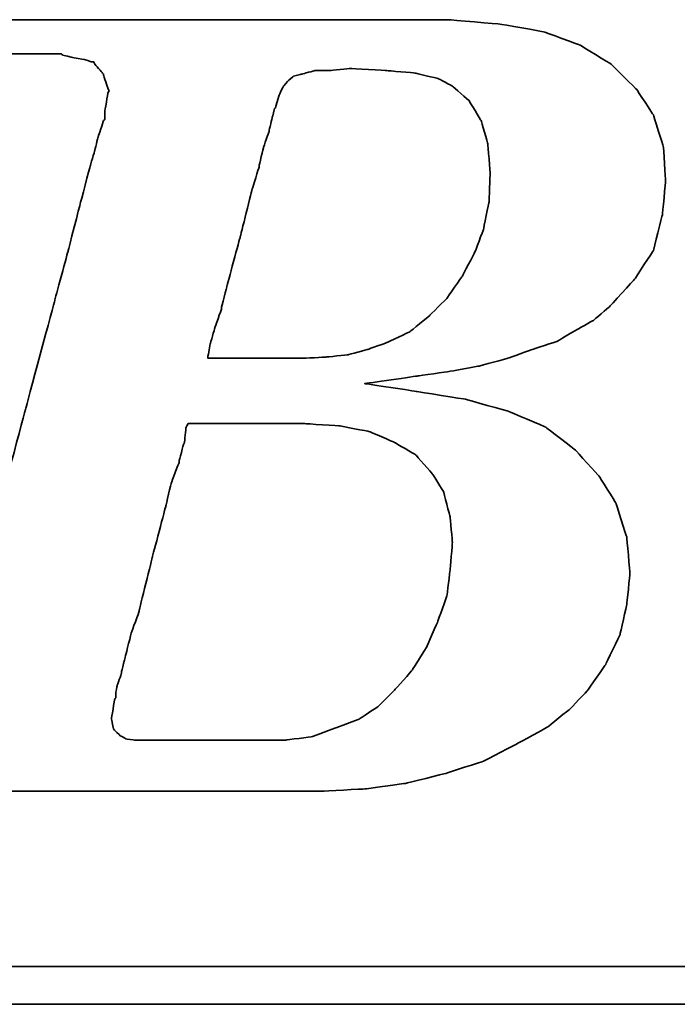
# Model space of a CAD drawing. Header units: millimetres. Extents: x 289 to 527, y -436 to -355.
# Tile 30 of 50: x 460.66 to 461.95, y -412.22 to -410.28. Entities that reach past the tile are written whole.
import ezdxf

# ---------------------------------------------------------------- set-up
doc = ezdxf.new("R2010")
doc.units = ezdxf.units.MM
doc.header["$LTSCALE"] = 0.1
doc.layers.add('DIM', color=4, linetype='CONTINUOUS')
doc.layers.add('layer 1', color=7, linetype='CONTINUOUS')

# ---------------------------------------------------------------- blocks, each defined once
blk = doc.blocks.new('TBI MOTION logo(完整正式版)')
at = {"layer": 'layer 1', "color": 22, "lineweight": 35}
for points, knots in [([(-64.65375, -6.86375), (-64.65375, -6.86375), (-64.84375, -7.29625), (-64.84375, -7.29625), (-64.84375, -7.29625), (-64.84375, -7.29625), (-64.86875, -7.34375), (-64.86875, -7.34375), (-64.86875, -7.34375), (-64.86875, -7.34375), (-64.86875, -7.36875), (-64.86875, -7.36875), (-64.86875, -7.36875), (-64.86875, -7.36875), (-65.15375, -7.65375), (-65.15375, -7.65375), (-65.15375, -7.65375), (-65.15375, -7.65375), (-65.17875, -7.65375), (-65.17875, -7.65375), (-65.17875, -7.65375), (-65.17875, -7.65375), (-65.20375, -7.67875), (-65.20375, -7.67875), (-65.20375, -7.67875), (-65.20375, -7.67875), (-65.58875, -7.87125), (-65.58875, -7.87125), (-65.58875, -7.87125), (-65.58875, -7.87125), (-65.63375, -7.87125), (-65.63375, -7.87125), (-65.63375, -7.87125), (-65.63375, -7.87125), (-65.65875, -7.89375), (-65.65875, -7.89375), (-65.65875, -7.89375), (-65.65875, -7.89375), (-66.09375, -7.94375), (-66.09375, -7.94375), (-66.09375, -7.94375), (-66.09375, -7.94375), (-66.11375, -7.94375), (-66.11375, -7.94375), (-66.11375, -7.94375), (-66.11375, -7.94375), (-66.16375, -7.94375), (-66.16375, -7.94375), (-66.16375, -7.94375), (-66.16375, -7.94375), (-66.30875, -7.94375), (-66.30875, -7.94375), (-66.30875, -7.94375), (-66.30875, -7.94375), (-66.69375, -7.94375), (-66.69375, -7.94375), (-66.69375, -7.94375), (-66.69375, -7.94375), (-67.07375, -7.94375), (-67.07375, -7.94375), (-67.07375, -7.94375), (-67.07375, -7.94375), (-67.12375, -7.94375), (-67.12375, -7.94375), (-67.12375, -7.94375), (-67.12375, -7.94375), (-67.12375, -7.96625), (-67.12375, -7.96625), (-67.12375, -7.96625), (-67.12375, -7.96625), (-67.14875, -7.99125), (-67.14875, -7.99125), (-67.14875, -7.99125), (-67.14875, -7.99125), (-67.24375, -8.34875), (-67.24375, -8.34875), (-67.24375, -8.34875), (-67.24375, -8.34875), (-67.31375, -8.68625), (-67.31375, -8.68625), (-67.31375, -8.68625), (-67.31375, -8.68625), (-67.26875, -8.68625), (-67.26875, -8.68625), (-67.26875, -8.68625), (-67.26875, -8.68625), (-67.07375, -8.68625), (-67.07375, -8.68625), (-67.07375, -8.68625), (-67.07375, -8.68625), (-66.54875, -8.68625), (-66.54875, -8.68625), (-66.54875, -8.68625), (-66.54875, -8.68625), (-65.82625, -8.68625), (-65.82625, -8.68625), (-65.82625, -8.68625), (-65.82625, -8.68625), (-65.01375, -8.68625), (-65.01375, -8.68625), (-65.01375, -8.68625), (-65.01375, -8.68625), (-64.05375, -8.68625), (-64.05375, -8.68625), (-64.05375, -8.68625), (-64.05375, -8.68625), (-62.08375, -8.68625), (-62.08375, -8.68625), (-62.08375, -8.68625), (-62.08375, -8.68625), (-60.06875, -8.68625), (-60.06875, -8.68625), (-60.06875, -8.68625), (-60.06875, -8.68625), (-59.10875, -8.68625), (-59.10875, -8.68625), (-59.10875, -8.68625), (-59.10875, -8.68625), (-58.29375, -8.68625), (-58.29375, -8.68625), (-58.29375, -8.68625), (-58.29375, -8.68625), (-57.57375, -8.68625), (-57.57375, -8.68625), (-57.57375, -8.68625), (-57.57375, -8.68625), (-57.04875, -8.68625), (-57.04875, -8.68625), (-57.04875, -8.68625), (-57.04875, -8.68625), (-56.85375, -8.68625), (-56.85375, -8.68625), (-56.85375, -8.68625), (-56.85375, -8.68625), (-56.70875, -8.68625), (-56.70875, -8.68625), (-56.70875, -8.68625), (-56.70875, -8.68625), (-56.61375, -8.68625), (-56.61375, -8.68625), (-56.61375, -8.68625), (-56.61375, -8.68625), (-56.56875, -8.68625), (-56.56875, -8.68625), (-56.56875, -8.68625), (-56.56875, -8.68625), (-55.65375, -8.63875), (-55.65375, -8.63875), (-55.65375, -8.63875), (-55.65375, -8.63875), (-54.76875, -8.51875), (-54.76875, -8.51875), (-54.76875, -8.51875), (-54.76875, -8.51875), (-53.90375, -8.30375), (-53.90375, -8.30375), (-53.90375, -8.30375), (-53.90375, -8.30375), (-53.08875, -8.03875), (-53.08875, -8.03875), (-53.08875, -8.03875), (-53.08875, -8.03875), (-52.34375, -7.65375), (-52.34375, -7.65375), (-52.34375, -7.65375), (-52.34375, -7.65375), (-51.69875, -7.29625), (-51.69875, -7.29625), (-51.69875, -7.29625), (-51.69875, -7.29625), (-51.21875, -6.91125), (-51.21875, -6.91125), (-51.21875, -6.91125), (-51.21875, -6.91125), (-50.83375, -6.50375), (-50.83375, -6.50375), (-50.83375, -6.50375), (-50.83375, -6.50375), (-50.44875, -5.94875), (-50.44875, -5.94875), (-50.44875, -5.94875), (-50.44875, -5.94875), (-50.13875, -5.30375), (-50.13875, -5.30375), (-50.13875, -5.30375), (-50.13875, -5.30375), (-49.99375, -4.65375), (-49.99375, -4.65375), (-49.99375, -4.65375), (-49.99375, -4.65375), (-49.92375, -3.98375), (-49.92375, -3.98375), (-49.92375, -3.98375), (-49.92375, -3.98375), (-49.99375, -3.19374), (-49.99375, -3.19374), (-49.99375, -3.19374), (-49.99375, -3.19374), (-50.23374, -2.44874), (-50.23374, -2.44874), (-50.23374, -2.44874), (-50.23374, -2.44874), (-50.59375, -1.87374), (-50.59375, -1.87374), (-50.59375, -1.87374), (-50.59375, -1.87374), (-51.09875, -1.31874), (-51.09875, -1.31874), (-51.09875, -1.31874), (-51.09875, -1.31874), (-51.74375, -0.81875), (-51.74375, -0.81875), (-51.74375, -0.81875), (-51.74375, -0.81875), (-52.53875, -0.48125), (-52.53875, -0.48125), (-52.53875, -0.48125), (-52.53875, -0.48125), (-53.47375, -0.21875), (-53.47375, -0.21875), (-53.47375, -0.21875), (-53.47375, -0.21875), (-54.52875, -0.04874), (-54.52875, -0.04874), (-54.52875, -0.04874), (-54.52875, -0.04874), (-55.65375, 0.12125), (-55.65375, 0.12125), (-55.65375, 0.12125), (-55.65375, 0.12125), (-54.50375, 0.28624), (-54.50375, 0.28624), (-54.50375, 0.28624), (-54.50375, 0.28624), (-53.83375, 0.38124), (-53.83375, 0.38124), (-53.83375, 0.38124), (-53.83375, 0.38124), (-53.18375, 0.50125), (-53.18375, 0.50125), (-53.18375, 0.50125), (-53.18375, 0.50125), (-52.55875, 0.66874), (-52.55875, 0.66874), (-52.55875, 0.66874), (-52.55875, 0.66874), (-52.03375, 0.86124), (-52.03375, 0.86124), (-52.03375, 0.86124), (-52.03375, 0.86124), (-51.50374, 1.03124), (-51.50374, 1.03124), (-51.50374, 1.03124), (-51.50374, 1.03124), (-51.09875, 1.27125), (-51.09875, 1.27125), (-51.09875, 1.27125), (-51.09875, 1.27125), (-50.71375, 1.48624), (-50.71375, 1.48624), (-50.71375, 1.48624), (-50.71375, 1.48624), (-50.37625, 1.77625), (-50.37625, 1.77625), (-50.37625, 1.77625), (-50.37625, 1.77625), (-49.82375, 2.37625), (-49.82375, 2.37625), (-49.82375, 2.37625), (-49.82375, 2.37625), (-49.41875, 2.99625), (-49.41875, 2.99625), (-49.41875, 2.99625), (-49.41875, 2.99625), (-49.22375, 3.76625), (-49.22375, 3.76625), (-49.22375, 3.76625), (-49.22375, 3.76625), (-49.15375, 4.50874), (-49.15375, 4.50874), (-49.15375, 4.50874), (-49.15375, 4.50874), (-49.20375, 5.25125), (-49.20375, 5.25125), (-49.20375, 5.25125), (-49.20375, 5.25125), (-49.41875, 5.92625), (-49.41875, 5.92625), (-49.41875, 5.92625), (-49.41875, 5.92625), (-49.77875, 6.47625), (-49.77875, 6.47625), (-49.77875, 6.47625), (-49.77875, 6.47625), (-50.33125, 7.02624), (-50.33125, 7.02624), (-50.33125, 7.02624), (-50.33125, 7.02624), (-51.00125, 7.43625), (-51.00125, 7.43625), (-51.00125, 7.43625), (-51.00125, 7.43625), (-51.79375, 7.72625), (-51.79375, 7.72625), (-51.79375, 7.72625), (-51.79375, 7.72625), (-52.72875, 7.89124), (-52.72875, 7.89124), (-52.72875, 7.89124), (-52.72875, 7.89124), (-53.83375, 7.98625), (-53.83375, 7.98625), (-53.83375, 7.98625), (-53.83375, 7.98625), (-53.92875, 7.98625), (-53.92875, 7.98625), (-53.92875, 7.98625), (-53.92875, 7.98625), (-54.26375, 7.98625), (-54.26375, 7.98625), (-54.26375, 7.98625), (-54.26375, 7.98625), (-54.74375, 7.98625), (-54.74375, 7.98625), (-54.74375, 7.98625), (-54.74375, 7.98625), (-55.36875, 7.98625), (-55.36875, 7.98625), (-55.36875, 7.98625), (-55.36875, 7.98625), (-56.13375, 7.98625), (-56.13375, 7.98625), (-56.13375, 7.98625), (-56.13375, 7.98625), (-56.94875, 7.98625), (-56.94875, 7.98625), (-56.94875, 7.98625), (-56.94875, 7.98625), (-58.77625, 7.98625), (-58.77625, 7.98625), (-58.77625, 7.98625), (-58.77625, 7.98625), (-60.59875, 7.98625), (-60.59875, 7.98625), (-60.59875, 7.98625), (-60.59875, 7.98625), (-61.41375, 7.98625), (-61.41375, 7.98625), (-61.41375, 7.98625), (-61.41375, 7.98625), (-62.17875, 7.98625), (-62.17875, 7.98625), (-62.17875, 7.98625), (-62.17875, 7.98625), (-62.80375, 7.98625), (-62.80375, 7.98625), (-62.80375, 7.98625), (-62.80375, 7.98625), (-63.30625, 7.98625), (-63.30625, 7.98625), (-63.30625, 7.98625), (-63.30625, 7.98625), (-63.57375, 7.98625), (-63.57375, 7.98625), (-63.57375, 7.98625), (-63.57375, 7.98625), (-63.57375, 7.96375), (-63.57375, 7.96375), (-63.57375, 7.96375), (-63.57375, 7.96375), (-63.59875, 7.94125), (-63.59875, 7.94125), (-63.59875, 7.94125), (-63.59875, 7.94125), (-63.69375, 7.55625), (-63.69375, 7.55625), (-63.69375, 7.55625), (-63.69375, 7.55625), (-63.76375, 7.24624), (-63.76375, 7.24624), (-63.76375, 7.24624), (-63.76375, 7.24624), (-63.23875, 7.24624), (-63.23875, 7.24624), (-63.23875, 7.24624), (-63.23875, 7.24624), (-62.75875, 7.24624), (-62.75875, 7.24624), (-62.75875, 7.24624), (-62.75875, 7.24624), (-62.61125, 7.24624), (-62.61125, 7.24624), (-62.61125, 7.24624), (-62.61125, 7.24624), (-62.56625, 7.24624), (-62.56625, 7.24624), (-62.56625, 7.24624), (-62.56625, 7.24624), (-62.22875, 7.24624), (-62.22875, 7.24624), (-62.22875, 7.24624), (-62.22875, 7.24624), (-62.20375, 7.24624), (-62.20375, 7.24624), (-62.20375, 7.24624), (-62.20375, 7.24624), (-62.17875, 7.21875), (-62.17875, 7.21875), (-62.17875, 7.21875), (-62.17875, 7.21875), (-61.96375, 7.17125), (-61.96375, 7.17125), (-61.96375, 7.17125), (-61.96375, 7.17125), (-61.72375, 7.12624), (-61.72375, 7.12624), (-61.72375, 7.12624), (-61.72375, 7.12624), (-61.70375, 7.12624), (-61.70375, 7.12624), (-61.70375, 7.12624), (-61.70375, 7.12624), (-61.55875, 7.07624), (-61.55875, 7.07624), (-61.55875, 7.07624), (-61.55875, 7.07624), (-61.50875, 7.07624), (-61.50875, 7.07624), (-61.50875, 7.07624), (-61.50875, 7.07624), (-61.48375, 7.02624), (-61.48375, 7.02624), (-61.48375, 7.02624), (-61.48375, 7.02624), (-61.31875, 6.83375), (-61.31875, 6.83375), (-61.31875, 6.83375), (-61.31875, 6.83375), (-61.29375, 6.81125), (-61.29375, 6.81125), (-61.29375, 6.81125), (-61.29375, 6.81125), (-61.29375, 6.78625), (-61.29375, 6.78625), (-61.29375, 6.78625), (-61.29375, 6.78625), (-61.19875, 6.50124), (-61.19875, 6.50124), (-61.19875, 6.50124), (-61.19875, 6.50124), (-61.17375, 6.45124), (-61.17375, 6.45124), (-61.17375, 6.45124), (-61.17375, 6.45124), (-61.19875, 6.40625), (-61.19875, 6.40625), (-61.19875, 6.40625), (-61.19875, 6.40625), (-61.26875, 5.99624), (-61.26875, 5.99624), (-61.26875, 5.99624), (-61.26875, 5.99624), (-61.26875, 5.85125), (-61.26875, 5.85125), (-61.26875, 5.85125), (-61.26875, 5.85125), (-61.26875, 5.82625), (-61.26875, 5.82625), (-61.26875, 5.82625), (-61.26875, 5.82625), (-61.29375, 5.80625), (-61.29375, 5.80625), (-61.29375, 5.80625), (-61.29375, 5.80625), (-61.34125, 5.66125), (-61.34125, 5.66125), (-61.34125, 5.66125), (-61.34125, 5.66125), (-61.41375, 5.44625), (-61.41375, 5.44625), (-61.41375, 5.44625), (-61.41375, 5.44625), (-61.48375, 5.15625), (-61.48375, 5.15625), (-61.48375, 5.15625), (-61.48375, 5.15625), (-61.58375, 4.82124), (-61.58375, 4.82124), (-61.58375, 4.82124), (-61.58375, 4.82124), (-61.79875, 4.00375), (-61.79875, 4.00375), (-61.79875, 4.00375), (-61.79875, 4.00375), (-62.05875, 2.99625), (-62.05875, 2.99625), (-62.05875, 2.99625), (-62.05875, 2.99625), (-62.34875, 1.91625), (-62.34875, 1.91625), (-62.34875, 1.91625), (-62.34875, 1.91625), (-62.97375, -0.41124), (-62.97375, -0.41124), (-62.97375, -0.41124), (-62.97375, -0.41124), (-63.59875, -2.75875), (-63.59875, -2.75875), (-63.59875, -2.75875), (-63.59875, -2.75875), (-63.88375, -3.86374), (-63.88375, -3.86374), (-63.88375, -3.86374), (-63.88375, -3.86374), (-64.14875, -4.82374), (-64.14875, -4.82374), (-64.14875, -4.82374), (-64.14875, -4.82374), (-64.36375, -5.64125), (-64.36375, -5.64125), (-64.36375, -5.64125), (-64.36375, -5.64125), (-64.43625, -5.97625), (-64.43625, -5.97625), (-64.43625, -5.97625), (-64.43625, -5.97625), (-64.50875, -6.28625), (-64.50875, -6.28625), (-64.50875, -6.28625), (-64.50875, -6.28625), (-64.50875, -6.30875), (-64.50875, -6.30875), (-64.50875, -6.30875), (-64.50875, -6.30875), (-64.57875, -6.50375), (-64.57875, -6.50375), (-64.57875, -6.50375), (-64.57875, -6.50375), (-64.62875, -6.69625), (-64.62875, -6.69625), (-64.62875, -6.69625), (-64.62875, -6.69625), (-64.62875, -6.76875), (-64.62875, -6.76875), (-64.62875, -6.76875), (-64.62875, -6.76875), (-64.62875, -6.81375), (-64.62875, -6.81375), (-64.62875, -6.81375), (-64.62875, -6.81375), (-64.62875, -6.83875), (-64.62875, -6.83875), (-64.62875, -6.83875), (-64.62875, -6.83875), (-64.65375, -6.86375), (-64.65375, -6.86375)], [0, 0, 0, 0, 0.00719424, 0.00719424, 0.00719424, 0.00719425, 0.01438849, 0.01438849, 0.01438849, 0.0143885, 0.02158273, 0.02158273, 0.02158273, 0.02158274, 0.02877698, 0.02877698, 0.02877698, 0.02877699, 0.03597122, 0.03597122, 0.03597122, 0.03597123, 0.04316547, 0.04316547, 0.04316547, 0.04316548, 0.05035971, 0.05035971, 0.05035971, 0.05035972, 0.05755396, 0.05755396, 0.05755396, 0.05755397, 0.0647482, 0.0647482, 0.0647482, 0.06474821, 0.07194245, 0.07194245, 0.07194245, 0.07194246, 0.07913669, 0.07913669, 0.07913669, 0.0791367, 0.08633094, 0.08633094, 0.08633094, 0.08633095, 0.09352518, 0.09352518, 0.09352518, 0.09352519, 0.10071942, 0.10071942, 0.10071942, 0.10071943, 0.10791367, 0.10791367, 0.10791367, 0.10791368, 0.11510791, 0.11510791, 0.11510791, 0.11510792, 0.12230216, 0.12230216, 0.12230216, 0.12230217, 0.1294964, 0.1294964, 0.1294964, 0.12949641, 0.13669065, 0.13669065, 0.13669065, 0.13669066, 0.14388489, 0.14388489, 0.14388489, 0.1438849, 0.15107914, 0.15107914, 0.15107914, 0.15107915, 0.15827338, 0.15827338, 0.15827338, 0.15827339, 0.16546763, 0.16546763, 0.16546763, 0.16546764, 0.17266187, 0.17266187, 0.17266187, 0.17266188, 0.17985612, 0.17985612, 0.17985612, 0.17985613, 0.18705036, 0.18705036, 0.18705036, 0.18705037, 0.1942446, 0.1942446, 0.1942446, 0.19424461, 0.20143885, 0.20143885, 0.20143885, 0.20143886, 0.20863309, 0.20863309, 0.20863309, 0.2086331, 0.21582734, 0.21582734, 0.21582734, 0.21582735, 0.22302158, 0.22302158, 0.22302158, 0.22302159, 0.23021583, 0.23021583, 0.23021583, 0.23021584, 0.23741007, 0.23741007, 0.23741007, 0.23741008, 0.24460432, 0.24460432, 0.24460432, 0.24460433, 0.25179856, 0.25179856, 0.25179856, 0.25179857, 0.25899281, 0.25899281, 0.25899281, 0.25899282, 0.26618705, 0.26618705, 0.26618705, 0.26618706, 0.27338129, 0.27338129, 0.27338129, 0.2733813, 0.28057554, 0.28057554, 0.28057554, 0.28057555, 0.28776978, 0.28776978, 0.28776978, 0.28776979, 0.29496403, 0.29496403, 0.29496403, 0.29496404, 0.30215827, 0.30215827, 0.30215827, 0.30215828, 0.30935252, 0.30935252, 0.30935252, 0.30935253, 0.31654676, 0.31654676, 0.31654676, 0.31654677, 0.32374101, 0.32374101, 0.32374101, 0.32374102, 0.33093525, 0.33093525, 0.33093525, 0.33093526, 0.3381295, 0.3381295, 0.3381295, 0.33812951, 0.34532374, 0.34532374, 0.34532374, 0.34532375, 0.35251799, 0.35251799, 0.35251799, 0.352518, 0.35971223, 0.35971223, 0.35971223, 0.35971224, 0.36690647, 0.36690647, 0.36690647, 0.36690648, 0.37410072, 0.37410072, 0.37410072, 0.37410073, 0.38129496, 0.38129496, 0.38129496, 0.38129497, 0.38848921, 0.38848921, 0.38848921, 0.38848922, 0.39568345, 0.39568345, 0.39568345, 0.39568346, 0.4028777, 0.4028777, 0.4028777, 0.40287771, 0.41007194, 0.41007194, 0.41007194, 0.41007195, 0.41726619, 0.41726619, 0.41726619, 0.4172662, 0.42446043, 0.42446043, 0.42446043, 0.42446044, 0.43165468, 0.43165468, 0.43165468, 0.43165469, 0.43884892, 0.43884892, 0.43884892, 0.43884893, 0.44604317, 0.44604317, 0.44604317, 0.44604318, 0.45323741, 0.45323741, 0.45323741, 0.45323742, 0.46043165, 0.46043165, 0.46043165, 0.46043166, 0.4676259, 0.4676259, 0.4676259, 0.46762591, 0.47482014, 0.47482014, 0.47482014, 0.47482015, 0.48201439, 0.48201439, 0.48201439, 0.4820144, 0.48920863, 0.48920863, 0.48920863, 0.48920864, 0.49640288, 0.49640288, 0.49640288, 0.49640289, 0.50359712, 0.50359712, 0.50359712, 0.50359713, 0.51079137, 0.51079137, 0.51079137, 0.51079138, 0.51798561, 0.51798561, 0.51798561, 0.51798562, 0.52517986, 0.52517986, 0.52517986, 0.52517987, 0.5323741, 0.5323741, 0.5323741, 0.53237411, 0.53956835, 0.53956835, 0.53956835, 0.53956836, 0.54676259, 0.54676259, 0.54676259, 0.5467626, 0.55395683, 0.55395683, 0.55395683, 0.55395684, 0.56115108, 0.56115108, 0.56115108, 0.56115109, 0.56834532, 0.56834532, 0.56834532, 0.56834533, 0.57553957, 0.57553957, 0.57553957, 0.57553958, 0.58273381, 0.58273381, 0.58273381, 0.58273382, 0.58992806, 0.58992806, 0.58992806, 0.58992807, 0.5971223, 0.5971223, 0.5971223, 0.59712231, 0.60431655, 0.60431655, 0.60431655, 0.60431656, 0.61151079, 0.61151079, 0.61151079, 0.6115108, 0.61870504, 0.61870504, 0.61870504, 0.61870505, 0.62589928, 0.62589928, 0.62589928, 0.62589929, 0.63309353, 0.63309353, 0.63309353, 0.63309354, 0.64028777, 0.64028777, 0.64028777, 0.64028778, 0.64748201, 0.64748201, 0.64748201, 0.64748202, 0.65467626, 0.65467626, 0.65467626, 0.65467627, 0.6618705, 0.6618705, 0.6618705, 0.66187051, 0.66906475, 0.66906475, 0.66906475, 0.66906476, 0.67625899, 0.67625899, 0.67625899, 0.676259, 0.68345324, 0.68345324, 0.68345324, 0.68345325, 0.69064748, 0.69064748, 0.69064748, 0.69064749, 0.69784173, 0.69784173, 0.69784173, 0.69784174, 0.70503597, 0.70503597, 0.70503597, 0.70503598, 0.71223022, 0.71223022, 0.71223022, 0.71223023, 0.71942446, 0.71942446, 0.71942446, 0.71942447, 0.72661871, 0.72661871, 0.72661871, 0.72661872, 0.73381295, 0.73381295, 0.73381295, 0.73381296, 0.74100719, 0.74100719, 0.74100719, 0.7410072, 0.74820144, 0.74820144, 0.74820144, 0.74820145, 0.75539568, 0.75539568, 0.75539568, 0.75539569, 0.76258993, 0.76258993, 0.76258993, 0.76258994, 0.76978417, 0.76978417, 0.76978417, 0.76978418, 0.77697842, 0.77697842, 0.77697842, 0.77697843, 0.78417266, 0.78417266, 0.78417266, 0.78417267, 0.79136691, 0.79136691, 0.79136691, 0.79136692, 0.79856115, 0.79856115, 0.79856115, 0.79856116, 0.8057554, 0.8057554, 0.8057554, 0.80575541, 0.81294964, 0.81294964, 0.81294964, 0.81294965, 0.82014388, 0.82014388, 0.82014388, 0.82014389, 0.82733813, 0.82733813, 0.82733813, 0.82733814, 0.83453237, 0.83453237, 0.83453237, 0.83453238, 0.84172662, 0.84172662, 0.84172662, 0.84172663, 0.84892086, 0.84892086, 0.84892086, 0.84892087, 0.85611511, 0.85611511, 0.85611511, 0.85611512, 0.86330935, 0.86330935, 0.86330935, 0.86330936, 0.8705036, 0.8705036, 0.8705036, 0.87050361, 0.87769784, 0.87769784, 0.87769784, 0.87769785, 0.88489209, 0.88489209, 0.88489209, 0.8848921, 0.89208633, 0.89208633, 0.89208633, 0.89208634, 0.89928058, 0.89928058, 0.89928058, 0.89928059, 0.90647482, 0.90647482, 0.90647482, 0.90647483, 0.91366906, 0.91366906, 0.91366906, 0.91366907, 0.92086331, 0.92086331, 0.92086331, 0.92086332, 0.92805755, 0.92805755, 0.92805755, 0.92805756, 0.9352518, 0.9352518, 0.9352518, 0.93525181, 0.94244604, 0.94244604, 0.94244604, 0.94244605, 0.94964029, 0.94964029, 0.94964029, 0.9496403, 0.95683453, 0.95683453, 0.95683453, 0.95683454, 0.96402878, 0.96402878, 0.96402878, 0.96402879, 0.97122302, 0.97122302, 0.97122302, 0.97122303, 0.97841727, 0.97841727, 0.97841727, 0.97841728, 0.98561151, 0.98561151, 0.98561151, 0.98561152, 0.99280576, 0.99280576, 0.99280576, 0.99280577, 1, 1, 1, 1]), ([(-57.50375, 6.35625), (-57.50375, 6.35625), (-57.57375, 6.11625), (-57.57375, 6.11625), (-57.57375, 6.11625), (-57.57375, 6.11625), (-57.57375, 6.09125), (-57.57375, 6.09125), (-57.57375, 6.09125), (-57.57375, 6.09125), (-57.59875, 6.06625), (-57.59875, 6.06625), (-57.59875, 6.06625), (-57.59875, 6.06625), (-57.64875, 5.87625), (-57.64875, 5.87625), (-57.64875, 5.87625), (-57.64875, 5.87625), (-57.71875, 5.58875), (-57.71875, 5.58875), (-57.71875, 5.58875), (-57.71875, 5.58875), (-57.71875, 5.56625), (-57.71875, 5.56625), (-57.71875, 5.56625), (-57.71875, 5.56625), (-57.83875, 5.23125), (-57.83875, 5.23125), (-57.83875, 5.23125), (-57.83875, 5.23125), (-57.93625, 4.82124), (-57.93625, 4.82124), (-57.93625, 4.82124), (-57.93625, 4.82124), (-57.93625, 4.79624), (-57.93625, 4.79624), (-57.93625, 4.79624), (-57.93625, 4.79624), (-58.07875, 4.34125), (-58.07875, 4.34125), (-58.07875, 4.34125), (-58.07875, 4.34125), (-58.34375, 3.28625), (-58.34375, 3.28625), (-58.34375, 3.28625), (-58.34375, 3.28625), (-58.62875, 2.23124), (-58.62875, 2.23124), (-58.62875, 2.23124), (-58.62875, 2.23124), (-58.74875, 1.75125), (-58.74875, 1.75125), (-58.74875, 1.75125), (-58.74875, 1.75125), (-58.74875, 1.72625), (-58.74875, 1.72625), (-58.74875, 1.72625), (-58.74875, 1.72625), (-58.89375, 1.31625), (-58.89375, 1.31625), (-58.89375, 1.31625), (-58.89375, 1.31625), (-58.98875, 0.98124), (-58.98875, 0.98124), (-58.98875, 0.98124), (-58.98875, 0.98124), (-59.03875, 0.71625), (-59.03875, 0.71625), (-59.03875, 0.71625), (-59.03875, 0.71625), (-59.03875, 0.66874), (-59.03875, 0.66874), (-59.03875, 0.66874), (-59.03875, 0.66874), (-58.91875, 0.66874), (-58.91875, 0.66874), (-58.91875, 0.66874), (-58.91875, 0.66874), (-58.53375, 0.66874), (-58.53375, 0.66874), (-58.53375, 0.66874), (-58.53375, 0.66874), (-58.10375, 0.66874), (-58.10375, 0.66874), (-58.10375, 0.66874), (-58.10375, 0.66874), (-57.66875, 0.66874), (-57.66875, 0.66874), (-57.66875, 0.66874), (-57.66875, 0.66874), (-57.33375, 0.66874), (-57.33375, 0.66874), (-57.33375, 0.66874), (-57.33375, 0.66874), (-57.09375, 0.66874), (-57.09375, 0.66874), (-57.09375, 0.66874), (-57.09375, 0.66874), (-56.99875, 0.66874), (-56.99875, 0.66874), (-56.99875, 0.66874), (-56.99875, 0.66874), (-56.49375, 0.69374), (-56.49375, 0.69374), (-56.49375, 0.69374), (-56.49375, 0.69374), (-56.01375, 0.74374), (-56.01375, 0.74374), (-56.01375, 0.74374), (-56.01375, 0.74374), (-55.58375, 0.86124), (-55.58375, 0.86124), (-55.58375, 0.86124), (-55.58375, 0.86124), (-55.17375, 1.00624), (-55.17375, 1.00624), (-55.17375, 1.00624), (-55.17375, 1.00624), (-54.67375, 1.24625), (-54.67375, 1.24625), (-54.67375, 1.24625), (-54.67375, 1.24625), (-54.26375, 1.58124), (-54.26375, 1.58124), (-54.26375, 1.58124), (-54.26375, 1.58124), (-53.87875, 1.96374), (-53.87875, 1.96374), (-53.87875, 1.96374), (-53.87875, 1.96374), (-53.54375, 2.44625), (-53.54375, 2.44625), (-53.54375, 2.44625), (-53.54375, 2.44625), (-53.27875, 2.95125), (-53.27875, 2.95125), (-53.27875, 2.95125), (-53.27875, 2.95125), (-53.08875, 3.45124), (-53.08875, 3.45124), (-53.08875, 3.45124), (-53.08875, 3.45124), (-52.96875, 4.05124), (-52.96875, 4.05124), (-52.96875, 4.05124), (-52.96875, 4.05124), (-52.94375, 4.65125), (-52.94375, 4.65125), (-52.94375, 4.65125), (-52.94375, 4.65125), (-52.99375, 5.30125), (-52.99375, 5.30125), (-52.99375, 5.30125), (-52.99375, 5.30125), (-53.13875, 5.80625), (-53.13875, 5.80625), (-53.13875, 5.80625), (-53.13875, 5.80625), (-53.39875, 6.23625), (-53.39875, 6.23625), (-53.39875, 6.23625), (-53.39875, 6.23625), (-53.75875, 6.54875), (-53.75875, 6.54875), (-53.75875, 6.54875), (-53.75875, 6.54875), (-54.07375, 6.71625), (-54.07375, 6.71625), (-54.07375, 6.71625), (-54.07375, 6.71625), (-54.57375, 6.83375), (-54.57375, 6.83375), (-54.57375, 6.83375), (-54.57375, 6.83375), (-55.17375, 6.88625), (-55.17375, 6.88625), (-55.17375, 6.88625), (-55.17375, 6.88625), (-55.96875, 6.93125), (-55.96875, 6.93125), (-55.96875, 6.93125), (-55.96875, 6.93125), (-56.39875, 6.88625), (-56.39875, 6.88625), (-56.39875, 6.88625), (-56.39875, 6.88625), (-56.42125, 6.88625), (-56.42125, 6.88625), (-56.42125, 6.88625), (-56.42125, 6.88625), (-56.73375, 6.88625), (-56.73375, 6.88625), (-56.73375, 6.88625), (-56.73375, 6.88625), (-56.99875, 6.81125), (-56.99875, 6.81125), (-56.99875, 6.81125), (-56.99875, 6.81125), (-57.02375, 6.81125), (-57.02375, 6.81125), (-57.02375, 6.81125), (-57.02375, 6.81125), (-57.18875, 6.76625), (-57.18875, 6.76625), (-57.18875, 6.76625), (-57.18875, 6.76625), (-57.30875, 6.66625), (-57.30875, 6.66625), (-57.30875, 6.66625), (-57.30875, 6.66625), (-57.40875, 6.54875), (-57.40875, 6.54875), (-57.40875, 6.54875), (-57.40875, 6.54875), (-57.50375, 6.35625), (-57.50375, 6.35625)], [0, 0, 0, 0, 0.01851852, 0.01851852, 0.01851852, 0.01851853, 0.03703704, 0.03703704, 0.03703704, 0.03703705, 0.05555556, 0.05555556, 0.05555556, 0.05555557, 0.07407407, 0.07407407, 0.07407407, 0.07407408, 0.09259259, 0.09259259, 0.09259259, 0.0925926, 0.11111111, 0.11111111, 0.11111111, 0.11111112, 0.12962963, 0.12962963, 0.12962963, 0.12962964, 0.14814815, 0.14814815, 0.14814815, 0.14814816, 0.16666667, 0.16666667, 0.16666667, 0.16666668, 0.18518519, 0.18518519, 0.18518519, 0.1851852, 0.2037037, 0.2037037, 0.2037037, 0.20370371, 0.22222222, 0.22222222, 0.22222222, 0.22222223, 0.24074074, 0.24074074, 0.24074074, 0.24074075, 0.25925926, 0.25925926, 0.25925926, 0.25925927, 0.27777778, 0.27777778, 0.27777778, 0.27777779, 0.2962963, 0.2962963, 0.2962963, 0.29629631, 0.31481481, 0.31481481, 0.31481481, 0.31481482, 0.33333333, 0.33333333, 0.33333333, 0.33333334, 0.35185185, 0.35185185, 0.35185185, 0.35185186, 0.37037037, 0.37037037, 0.37037037, 0.37037038, 0.38888889, 0.38888889, 0.38888889, 0.3888889, 0.40740741, 0.40740741, 0.40740741, 0.40740742, 0.42592593, 0.42592593, 0.42592593, 0.42592594, 0.44444444, 0.44444444, 0.44444444, 0.44444445, 0.46296296, 0.46296296, 0.46296296, 0.46296297, 0.48148148, 0.48148148, 0.48148148, 0.48148149, 0.5, 0.5, 0.5, 0.50000001, 0.51851852, 0.51851852, 0.51851852, 0.51851853, 0.53703704, 0.53703704, 0.53703704, 0.53703705, 0.55555556, 0.55555556, 0.55555556, 0.55555557, 0.57407407, 0.57407407, 0.57407407, 0.57407408, 0.59259259, 0.59259259, 0.59259259, 0.5925926, 0.61111111, 0.61111111, 0.61111111, 0.61111112, 0.62962963, 0.62962963, 0.62962963, 0.62962964, 0.64814815, 0.64814815, 0.64814815, 0.64814816, 0.66666667, 0.66666667, 0.66666667, 0.66666668, 0.68518519, 0.68518519, 0.68518519, 0.6851852, 0.7037037, 0.7037037, 0.7037037, 0.70370371, 0.72222222, 0.72222222, 0.72222222, 0.72222223, 0.74074074, 0.74074074, 0.74074074, 0.74074075, 0.75925926, 0.75925926, 0.75925926, 0.75925927, 0.77777778, 0.77777778, 0.77777778, 0.77777779, 0.7962963, 0.7962963, 0.7962963, 0.79629631, 0.81481481, 0.81481481, 0.81481481, 0.81481482, 0.83333333, 0.83333333, 0.83333333, 0.83333334, 0.85185185, 0.85185185, 0.85185185, 0.85185186, 0.87037037, 0.87037037, 0.87037037, 0.87037038, 0.88888889, 0.88888889, 0.88888889, 0.8888889, 0.90740741, 0.90740741, 0.90740741, 0.90740742, 0.92592593, 0.92592593, 0.92592593, 0.92592594, 0.94444444, 0.94444444, 0.94444444, 0.94444445, 0.96296296, 0.96296296, 0.96296296, 0.96296297, 0.98148148, 0.98148148, 0.98148148, 0.98148149, 1, 1, 1, 1]), ([(-61.03125, -6.57375), (-61.03125, -6.57375), (-61.03125, -6.67125), (-61.03125, -6.67125), (-61.03125, -6.67125), (-61.03125, -6.67125), (-61.05375, -6.69625), (-61.05375, -6.69625), (-61.05375, -6.69625), (-61.05375, -6.69625), (-61.12375, -7.12875), (-61.12375, -7.12875), (-61.12375, -7.12875), (-61.12375, -7.12875), (-61.07875, -7.34375), (-61.07875, -7.34375), (-61.07875, -7.34375), (-61.07875, -7.34375), (-60.93375, -7.48875), (-60.93375, -7.48875), (-60.93375, -7.48875), (-60.93375, -7.48875), (-60.81375, -7.55625), (-60.81375, -7.55625), (-60.81375, -7.55625), (-60.81375, -7.55625), (-60.62375, -7.58375), (-60.62375, -7.58375), (-60.62375, -7.58375), (-60.62375, -7.58375), (-60.30875, -7.58375), (-60.30875, -7.58375), (-60.30875, -7.58375), (-60.30875, -7.58375), (-59.97375, -7.58375), (-59.97375, -7.58375), (-59.97375, -7.58375), (-59.97375, -7.58375), (-59.87875, -7.58375), (-59.87875, -7.58375), (-59.87875, -7.58375), (-59.87875, -7.58375), (-59.63625, -7.58375), (-59.63625, -7.58375), (-59.63625, -7.58375), (-59.63625, -7.58375), (-58.96875, -7.58375), (-58.96875, -7.58375), (-58.96875, -7.58375), (-58.96875, -7.58375), (-58.29375, -7.58375), (-58.29375, -7.58375), (-58.29375, -7.58375), (-58.29375, -7.58375), (-58.05375, -7.58375), (-58.05375, -7.58375), (-58.05375, -7.58375), (-58.05375, -7.58375), (-57.98375, -7.58375), (-57.98375, -7.58375), (-57.98375, -7.58375), (-57.98375, -7.58375), (-57.35875, -7.58375), (-57.35875, -7.58375), (-57.35875, -7.58375), (-57.35875, -7.58375), (-56.78375, -7.50875), (-56.78375, -7.50875), (-56.78375, -7.50875), (-56.78375, -7.50875), (-56.27875, -7.31875), (-56.27875, -7.31875), (-56.27875, -7.31875), (-56.27875, -7.31875), (-55.77375, -7.12875), (-55.77375, -7.12875), (-55.77375, -7.12875), (-55.77375, -7.12875), (-55.36875, -6.86375), (-55.36875, -6.86375), (-55.36875, -6.86375), (-55.36875, -6.86375), (-55.00875, -6.50375), (-55.00875, -6.50375), (-55.00875, -6.50375), (-55.00875, -6.50375), (-54.62375, -6.06875), (-54.62375, -6.06875), (-54.62375, -6.06875), (-54.62375, -6.06875), (-54.31375, -5.56875), (-54.31375, -5.56875), (-54.31375, -5.56875), (-54.31375, -5.56875), (-54.07375, -5.01625), (-54.07375, -5.01625), (-54.07375, -5.01625), (-54.07375, -5.01625), (-53.87875, -4.46374), (-53.87875, -4.46374), (-53.87875, -4.46374), (-53.87875, -4.46374), (-53.80875, -3.91375), (-53.80875, -3.91375), (-53.80875, -3.91375), (-53.80875, -3.91375), (-53.75875, -3.31375), (-53.75875, -3.31375), (-53.75875, -3.31375), (-53.75875, -3.31375), (-53.80875, -2.75875), (-53.80875, -2.75875), (-53.80875, -2.75875), (-53.80875, -2.75875), (-53.95375, -2.20875), (-53.95375, -2.20875), (-53.95375, -2.20875), (-53.95375, -2.20875), (-54.19375, -1.82625), (-54.19375, -1.82625), (-54.19375, -1.82625), (-54.19375, -1.82625), (-54.55375, -1.41875), (-54.55375, -1.41875), (-54.55375, -1.41875), (-54.55375, -1.41875), (-55.00875, -1.15125), (-55.00875, -1.15125), (-55.00875, -1.15125), (-55.00875, -1.15125), (-55.56125, -0.91375), (-55.56125, -0.91375), (-55.56125, -0.91375), (-55.56125, -0.91375), (-56.18125, -0.79375), (-56.18125, -0.79375), (-56.18125, -0.79375), (-56.18125, -0.79375), (-56.94875, -0.74374), (-56.94875, -0.74374), (-56.94875, -0.74374), (-56.94875, -0.74374), (-56.99875, -0.74374), (-56.99875, -0.74374), (-56.99875, -0.74374), (-56.99875, -0.74374), (-57.09375, -0.74374), (-57.09375, -0.74374), (-57.09375, -0.74374), (-57.09375, -0.74374), (-57.38375, -0.74374), (-57.38375, -0.74374), (-57.38375, -0.74374), (-57.38375, -0.74374), (-57.76875, -0.74374), (-57.76875, -0.74374), (-57.76875, -0.74374), (-57.76875, -0.74374), (-58.24625, -0.74374), (-58.24625, -0.74374), (-58.24625, -0.74374), (-58.24625, -0.74374), (-58.72875, -0.74374), (-58.72875, -0.74374), (-58.72875, -0.74374), (-58.72875, -0.74374), (-59.20875, -0.74374), (-59.20875, -0.74374), (-59.20875, -0.74374), (-59.20875, -0.74374), (-59.46875, -0.74374), (-59.46875, -0.74374), (-59.46875, -0.74374), (-59.46875, -0.74374), (-59.51625, -0.83875), (-59.51625, -0.83875), (-59.51625, -0.83875), (-59.51625, -0.83875), (-59.54375, -1.15125), (-59.54375, -1.15125), (-59.54375, -1.15125), (-59.54375, -1.15125), (-59.56375, -1.17874), (-59.56375, -1.17874), (-59.56375, -1.17874), (-59.56375, -1.17874), (-59.66375, -1.55875), (-59.66375, -1.55875), (-59.66375, -1.55875), (-59.66375, -1.55875), (-59.66375, -1.58375), (-59.66375, -1.58375), (-59.66375, -1.58375), (-59.66375, -1.58375), (-59.82875, -2.01874), (-59.82875, -2.01874), (-59.82875, -2.01874), (-59.82875, -2.01874), (-59.94875, -2.52125), (-59.94875, -2.52125), (-59.94875, -2.52125), (-59.94875, -2.52125), (-60.23875, -3.62375), (-60.23875, -3.62375), (-60.23875, -3.62375), (-60.23875, -3.62375), (-60.52375, -4.77624), (-60.52375, -4.77624), (-60.52375, -4.77624), (-60.52375, -4.77624), (-60.52375, -4.79874), (-60.52375, -4.79874), (-60.52375, -4.79874), (-60.52375, -4.79874), (-60.69125, -5.25375), (-60.69125, -5.25375), (-60.69125, -5.25375), (-60.69125, -5.25375), (-60.81375, -5.73625), (-60.81375, -5.73625), (-60.81375, -5.73625), (-60.81375, -5.73625), (-60.90875, -6.11875), (-60.90875, -6.11875), (-60.90875, -6.11875), (-60.90875, -6.11875), (-60.90875, -6.14375), (-60.90875, -6.14375), (-60.90875, -6.14375), (-60.90875, -6.14375), (-61.00375, -6.40875), (-61.00375, -6.40875), (-61.00375, -6.40875), (-61.00375, -6.40875), (-61.03125, -6.57375), (-61.03125, -6.57375)], [0, 0, 0, 0, 0.01694915, 0.01694915, 0.01694915, 0.01694916, 0.03389831, 0.03389831, 0.03389831, 0.03389832, 0.05084746, 0.05084746, 0.05084746, 0.05084747, 0.06779661, 0.06779661, 0.06779661, 0.06779662, 0.08474576, 0.08474576, 0.08474576, 0.08474577, 0.10169492, 0.10169492, 0.10169492, 0.10169493, 0.11864407, 0.11864407, 0.11864407, 0.11864408, 0.13559322, 0.13559322, 0.13559322, 0.13559323, 0.15254237, 0.15254237, 0.15254237, 0.15254238, 0.16949153, 0.16949153, 0.16949153, 0.16949154, 0.18644068, 0.18644068, 0.18644068, 0.18644069, 0.20338983, 0.20338983, 0.20338983, 0.20338984, 0.22033898, 0.22033898, 0.22033898, 0.22033899, 0.23728814, 0.23728814, 0.23728814, 0.23728815, 0.25423729, 0.25423729, 0.25423729, 0.2542373, 0.27118644, 0.27118644, 0.27118644, 0.27118645, 0.28813559, 0.28813559, 0.28813559, 0.2881356, 0.30508475, 0.30508475, 0.30508475, 0.30508476, 0.3220339, 0.3220339, 0.3220339, 0.32203391, 0.33898305, 0.33898305, 0.33898305, 0.33898306, 0.3559322, 0.3559322, 0.3559322, 0.35593221, 0.37288136, 0.37288136, 0.37288136, 0.37288137, 0.38983051, 0.38983051, 0.38983051, 0.38983052, 0.40677966, 0.40677966, 0.40677966, 0.40677967, 0.42372881, 0.42372881, 0.42372881, 0.42372882, 0.44067797, 0.44067797, 0.44067797, 0.44067798, 0.45762712, 0.45762712, 0.45762712, 0.45762713, 0.47457627, 0.47457627, 0.47457627, 0.47457628, 0.49152542, 0.49152542, 0.49152542, 0.49152543, 0.50847458, 0.50847458, 0.50847458, 0.50847459, 0.52542373, 0.52542373, 0.52542373, 0.52542374, 0.54237288, 0.54237288, 0.54237288, 0.54237289, 0.55932203, 0.55932203, 0.55932203, 0.55932204, 0.57627119, 0.57627119, 0.57627119, 0.5762712, 0.59322034, 0.59322034, 0.59322034, 0.59322035, 0.61016949, 0.61016949, 0.61016949, 0.6101695, 0.62711864, 0.62711864, 0.62711864, 0.62711865, 0.6440678, 0.6440678, 0.6440678, 0.64406781, 0.66101695, 0.66101695, 0.66101695, 0.66101696, 0.6779661, 0.6779661, 0.6779661, 0.67796611, 0.69491525, 0.69491525, 0.69491525, 0.69491526, 0.71186441, 0.71186441, 0.71186441, 0.71186442, 0.72881356, 0.72881356, 0.72881356, 0.72881357, 0.74576271, 0.74576271, 0.74576271, 0.74576272, 0.76271186, 0.76271186, 0.76271186, 0.76271187, 0.77966102, 0.77966102, 0.77966102, 0.77966103, 0.79661017, 0.79661017, 0.79661017, 0.79661018, 0.81355932, 0.81355932, 0.81355932, 0.81355933, 0.83050847, 0.83050847, 0.83050847, 0.83050848, 0.84745763, 0.84745763, 0.84745763, 0.84745764, 0.86440678, 0.86440678, 0.86440678, 0.86440679, 0.88135593, 0.88135593, 0.88135593, 0.88135594, 0.89830508, 0.89830508, 0.89830508, 0.89830509, 0.91525424, 0.91525424, 0.91525424, 0.91525425, 0.93220339, 0.93220339, 0.93220339, 0.9322034, 0.94915254, 0.94915254, 0.94915254, 0.94915255, 0.96610169, 0.96610169, 0.96610169, 0.9661017, 0.98305085, 0.98305085, 0.98305085, 0.98305086, 1, 1, 1, 1]), ([(75.90875, -9.47875), (75.90875, -9.47875), (75.90875, -12.28625), (75.90875, -12.28625), (75.90875, -12.28625), (75.90875, -12.28625), (75.90875, -12.47875), (75.90875, -12.47875), (75.90875, -12.47875), (75.90875, -12.47875), (75.71625, -12.47875), (75.71625, -12.47875), (75.71625, -12.47875), (75.71625, -12.47875), (-88.32875, -12.47875), (-88.32875, -12.47875), (-88.32875, -12.47875), (-88.32875, -12.47875), (-88.32875, -13.29375), (-88.32875, -13.29375), (-88.32875, -13.29375), (-88.32875, -13.29375), (82.89125, -13.29375), (82.89125, -13.29375), (82.89125, -13.29375), (82.89125, -13.29375), (75.90875, -9.47875), (75.90875, -9.47875)], [0, 0, 0, 0, 0.14285714, 0.14285714, 0.14285714, 0.14285715, 0.28571429, 0.28571429, 0.28571429, 0.2857143, 0.42857143, 0.42857143, 0.42857143, 0.42857144, 0.57142857, 0.57142857, 0.57142857, 0.57142858, 0.71428571, 0.71428571, 0.71428571, 0.71428572, 0.85714286, 0.85714286, 0.85714286, 0.85714287, 1, 1, 1, 1])]:
    blk.add_open_spline(points, degree=3, knots=knots, dxfattribs=at)

msp = doc.modelspace()

# ---------------------------------------------------------------- block references
at = {"layer": 'DIM', "color": 0, "xscale": 0.0912171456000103, "yscale": 0.0912171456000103, "zscale": 0.0912171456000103}
msp.add_blockref('TBI MOTION logo(完整正式版)', (466.4144, -411.0039), dxfattribs=at)

doc.saveas('drawing.dxf')
